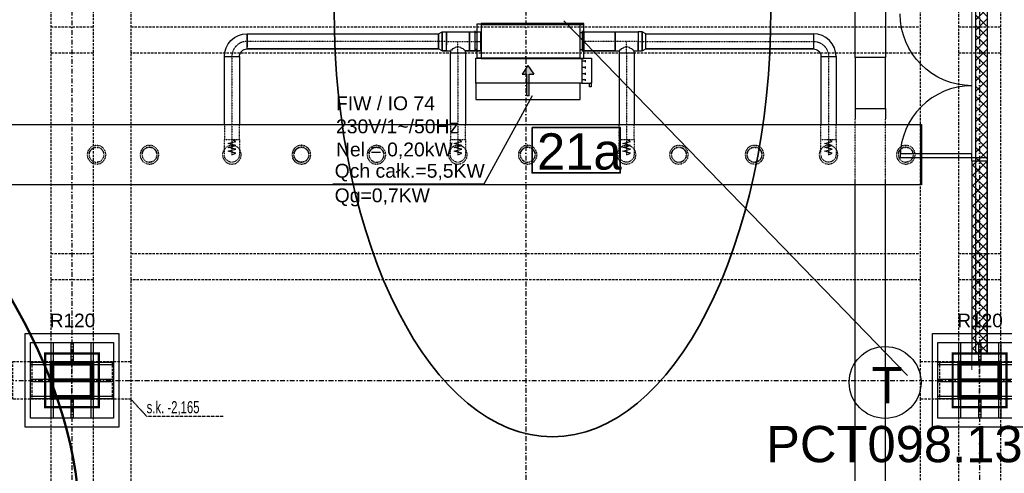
# Model space of a CAD drawing. Header units: centimetres. Extents: x -10729 to 144862, y -4437 to 43656.
# Tile 117 of 148: x 10991 to 12293, y 7277 to 7877. Entities that reach past the tile are written whole.
import ezdxf

# ---------------------------------------------------------------- set-up
doc = ezdxf.new("R2010")
doc.units = ezdxf.units.CM
doc.header["$LTSCALE"] = 0.1
for name, pattern in [('CADVENT_CENTERLINE', [9.9, 7.4, -1, 0.5, -1]), ('CADVENT_HIDDEN', [0.8, 0.25, -0.55]), ('Kondygnacja  -0_5$0$HIDDEN', [9.525, 6.35, -3.175]), ('Kondygnacja  -0_5$0$HIDDEN2', [4.7625, 3.175, -1.5875]), ('Osie rzutów$0$DASHDOT2', [12.7, 6.35, -3.175, 0, -3.175])]:
    doc.linetypes.add(name, pattern=pattern)
for name, color, linetype, lineweight in [('AU Odnośnik', 131, 'Continuous', 25), ('AU opis', 7, 'Continuous', 35), ('AU Osprzęt Siemens', 5, 'Continuous', 30), ('AU Sieć LON', 1, 'Continuous', 50), ('AU Strefa obsługiwana', 90, 'Continuous', 35), ('bgde_urządzenia', 3, 'Continuous', 30), ('Kondygnacja  -0_5$0$ARCH_WIDOK', 8, 'Continuous', 13)]:
    doc.layers.add(name, color=color, linetype=linetype, lineweight=lineweight)
for name, color, linetype in [('bgde-nawiewCEN', 7, 'Continuous'), ('bgde-nawiewEXP', 1, 'Continuous'), ('bgde-nawiewHIDDEN', 1, 'Continuous'), ('bgde-wywiewEXP', 5, 'Continuous'), ('bgde-wywiewHIDDEN', 5, 'Continuous'), ('bgde_opis urządzen', 6, 'Continuous'), ('Kondygnacja  -0_5$0$ARCH_GK', 8, 'Continuous'), ('Kondygnacja  -0_5$0$ARCH_INFO_ODPORNOŚĆ OGNIOWA', 8, 'Continuous'), ('Kondygnacja  -0_5$0$ARCH_KONSTR_POWYŻEJ RZUTU', 8, 'Kondygnacja  -0_5$0$HIDDEN'), ('Kondygnacja  -0_5$0$ARCH_KONSTR_POWYŻEJ RZUTU_IST', 8, 'Kondygnacja  -0_5$0$HIDDEN2'), ('Kondygnacja  -0_5$0$ARCH_OKŁADZINA', 8, 'Continuous'), ('Kondygnacja  -0_5$0$ARCH_SŁUPY', 8, 'Continuous'), ('Kondygnacja -1$0$ARCH_GK', 8, 'Continuous'), ('Kondygnacja -1$0$ARCH_MUROWANE', 8, 'Continuous'), ('Kondygnacja -1$0$ARCH_SZKŁO', 8, 'Continuous'), ('Kondygnacja -1$0$ARCH_ŚLUSARKA_DRZWI', 8, 'Continuous'), ('Osie rzutów$0$ARCH_INFO_OSIE_IST', 8, 'Osie rzutów$0$DASHDOT2'), ('Osie rzutów$0$ARCH_INFO_OSIE_OPISY_IST', 8, 'Continuous')]:
    doc.layers.add(name, color=color, linetype=linetype)
doc.layers.add('Kondygnacja  -0_5$0$ARCH_KONSTRUKCJA_NIEWIDOCZNA', color=8, linetype='Continuous', plot=False)
doc.styles.add('Arial', font='ARIAL.TTF')
doc.styles.add('Kondygnacja  -0_5$0$Arial', font='ARIAL.TTF')
doc.styles.add('Kondygnacja  -0_5$0$BIKTS', font='bikromsw.shx', dxfattribs={"width": 0.8})
pattern_1 = [(45, (-1133.3117, -3177.9858), (-0.6735192, 0.6735192), [])]

# ---------------------------------------------------------------- blocks, each defined once
blk = doc.blocks.new('Osie rzutów')
at = {"layer": 'Osie rzutów$0$ARCH_INFO_OSIE_IST', "ltscale": 10}
for p, q in [((11060, 12510), (11060, 4623.26)), ((11660, 12510), (11660, 4623.26)), ((12260, 12510), (12260, 4623.26)), ((11060, 7370), (11060, 7430)), ((12260, 7370), (12260, 7430)), ((4436.04, 7400), (15156.54, 7400)), ((11090, 7400), (11030, 7400)), ((12290, 7400), (12230, 7400))]:
    blk.add_line(p, q, dxfattribs=at)
blk = doc.blocks.new('Kondygnacja  -0_5$0$słup_kwadrat')
at = {"layer": 'Kondygnacja  -0_5$0$ARCH_SŁUPY', "lineweight": 40}
h = blk.add_hatch(dxfattribs=at)
h.set_pattern_fill('ANSI31', color=256, scale=0.3, style=0)
h.set_pattern_definition(pattern_1)
h.paths.add_polyline_path([(36, 34), (39, 34), (39, 84), (36, 84)])
h = blk.add_hatch(dxfattribs=at)
h.set_pattern_fill('ANSI31', color=256, scale=0.3, style=0)
h.set_pattern_definition(pattern_1)
h.paths.add_polyline_path([(89, 80), (89, 83), (39, 83), (39, 80)])
h = blk.add_hatch(dxfattribs=at)
h.set_pattern_fill('ANSI31', color=256, scale=0.3, style=0)
h.set_pattern_definition(pattern_1)
h.paths.add_polyline_path([(89, 34), (92, 34), (92, 84), (89, 84)])
h = blk.add_hatch(dxfattribs=at)
h.set_pattern_fill('ANSI31', color=256, scale=0.3, style=0)
h.set_pattern_definition(pattern_1)
h.paths.add_polyline_path([(89, 57.5), (89, 60.5), (39, 60.5), (39, 57.5)])
h = blk.add_hatch(dxfattribs=at)
h.set_pattern_fill('ANSI31', color=256, scale=0.3, style=0)
h.set_pattern_definition(pattern_1)
h.paths.add_polyline_path([(89, 35), (89, 38), (39, 38), (39, 35)])
at = {"layer": 'Kondygnacja  -0_5$0$ARCH_KONSTRUKCJA_NIEWIDOCZNA'}
blk.add_lwpolyline([(119, 109), (119, 9), (9, 9), (9, 109)], close=True, dxfattribs=at)
for points in [[(36, 109), (36, 84)], [(39, 109), (39, 84)], [(62.5, 109), (62.5, 83)], [(65.5, 109), (65.5, 83)], [(89, 109), (89, 84)], [(92, 109), (92, 84)], [(9, 83), (36, 83)], [(9, 80), (36, 80)], [(92, 83), (119, 83)], [(92, 80), (119, 80)], [(9, 60.5), (36, 60.5)], [(9, 57.5), (36, 57.5)], [(92, 60.5), (119, 60.5)], [(92, 57.5), (119, 57.5)], [(9, 38), (36, 38)], [(9, 35), (36, 35)], [(36, 34), (36, 9)], [(39, 34), (39, 9)], [(62.5, 35), (62.5, 9)], [(65.5, 35), (65.5, 9)], [(89, 34), (89, 9)], [(92, 38), (119, 38)], [(92, 35), (119, 35)], [(92, 34), (92, 9)]]:
    blk.add_lwpolyline(points, dxfattribs=at)
at = {"layer": 'Kondygnacja  -0_5$0$ARCH_OKŁADZINA'}
blk.add_lwpolyline([(2, 121), (126, 121), (126, -3), (2, -3)], close=True, dxfattribs=at)
at = {"layer": 'Kondygnacja  -0_5$0$ARCH_SŁUPY', "lineweight": 40}
for p, q in [((39, 60.5), (89, 60.5)), ((89, 57.5), (39, 57.5))]:
    blk.add_line(p, q, dxfattribs=at)
at = {"layer": 'Kondygnacja  -0_5$0$ARCH_SŁUPY', "lineweight": 50, "const_width": 3}
blk.add_lwpolyline([(28.5, 94.5), (99.5, 94.5), (99.5, 23.5), (28.5, 23.5)], close=True, dxfattribs=at)
at = {"layer": 'Kondygnacja  -0_5$0$ARCH_SŁUPY', "lineweight": 40}
for points in [[(36, 84), (39, 84), (39, 34), (36, 34)], [(89, 84), (92, 84), (92, 34), (89, 34)]]:
    blk.add_lwpolyline(points, close=True, dxfattribs=at)
for points in [[(89, 83), (39, 83)], [(39, 80), (89, 80)], [(89, 38), (39, 38)], [(39, 35), (89, 35)]]:
    blk.add_lwpolyline(points, dxfattribs=at)
blk = doc.blocks.new('Kondygnacja  -0_5$0$konstrukcja istniejąca -0.5')
at = {"layer": 'Kondygnacja  -0_5$0$ARCH_KONSTR_POWYŻEJ RZUTU_IST', "ltscale": 10}
for points in [[(11032, 8575), (11032, 7425)], [(11088, 8575), (11088, 7425)], [(11138, 8575), (11138, 7425)], [(12182, 7425), (12182, 8575)], [(12232, 8575), (12232, 7425)], [(12288, 7425), (12288, 8575)], [(11138, 7375), (10982, 7375), (10982, 7425), (11138, 7425), (11138, 7375)], [(12338, 7375), (12182, 7375), (12182, 7425), (12338, 7425), (12338, 7375)], [(11032, 7375), (11032, 6225)], [(11088, 7375), (11088, 6225)], [(11138, 7375), (11138, 6225)], [(12182, 6225), (12182, 7375)], [(12232, 7375), (12232, 6225)], [(12288, 6225), (12288, 7375)]]:
    blk.add_lwpolyline(points, dxfattribs=at)
at = {"layer": 'Kondygnacja  -0_5$0$ARCH_KONSTR_POWYŻEJ RZUTU_IST', "ltscale": 10, "elevation": 0}
for points in [[(11032, 7867.9), (11088, 7867.9)], [(11138, 7867.9), (12182, 7867.9)], [(12232, 7867.9), (12288, 7867.9)], [(11088, 7832.9), (11032, 7832.9)], [(12182, 7832.9), (11138, 7832.9)], [(12288, 7832.9), (12232, 7832.9)], [(11032, 7567.9), (11088, 7567.9)], [(11138, 7567.9), (12182, 7567.9)], [(12232, 7567.9), (12288, 7567.9)], [(11088, 7532.9), (11032, 7532.9)], [(12182, 7532.9), (11138, 7532.9)], [(12288, 7532.9), (12232, 7532.9)], [(11007, 7425), (11007, 7375)], [(11113, 7425), (11113, 7375)], [(12207, 7425), (12207, 7375)]]:
    blk.add_lwpolyline(points, dxfattribs=at)
at = {"layer": 'Kondygnacja  -0_5$0$ARCH_KONSTR_POWYŻEJ RZUTU_IST'}
blk.add_lwpolyline([(11138, 7375), (11158.7, 7352.5), (11259.8, 7352.5)], dxfattribs=at)
at = {"layer": 'Kondygnacja  -0_5$0$ARCH_KONSTR_POWYŻEJ RZUTU_IST', "style": 'Kondygnacja  -0_5$0$BIKTS', "width": 0.7}
blk.add_text('s.k. -2,165', height=16, dxfattribs=at).set_placement((11158.7, 7356.5))

msp = doc.modelspace()

# ---------------------------------------------------------------- hatches: boundary and pattern name
at = {"layer": 'bgde_urządzenia'}
h = msp.add_hatch(color=256, dxfattribs=at)
h.paths.add_polyline_path([(11664.358, 7793.417), (11661.358, 7793.417), (11661.358, 7805.083), (11655.168, 7805.083), (11662.858, 7816.511), (11670.548, 7805.083), (11664.358, 7805.083)])
h.paths.add_polyline_path([(11664.358, 7776.75), (11661.358, 7776.75), (11661.358, 7793.417), (11664.358, 7793.417)])
at = {"layer": 'Kondygnacja -1$0$ARCH_MUROWANE', "linetype": 'Continuous', "lineweight": -3}
h = msp.add_hatch(dxfattribs=at)
h.set_pattern_fill('ANSI37', color=256, scale=3, style=0)
h.paths.add_polyline_path([(12270, 7435.5), (12255, 7435.5), (12255, 8564.5), (12270, 8564.5)])
h = msp.add_hatch(dxfattribs=at)
h.set_pattern_fill('ANSI37', color=256, scale=3, style=0)
h.paths.add_polyline_path([(12250, 7435.5), (12270, 7435.5), (12270, 7690), (12250, 7690)])

# ---------------------------------------------------------------- linework, layer by layer
at = {"layer": 'AU Odnośnik'}
msp.add_line((12164.812, 7406.648), (11710.166, 7875.756), dxfattribs=at)
at = {"layer": 'AU opis'}
msp.add_lwpolyline([(11668.46, 7734.46), (11784.848, 7734.46), (11784.848, 7674.453), (11668.46, 7674.453)], close=True, dxfattribs=at)
at = {"layer": 'AU Osprzęt Siemens'}
msp.add_circle((12135.149, 7397.3), 47.533, dxfattribs=at)
at = {"layer": 'AU Sieć LON', "color": 4, "lineweight": 50}
msp.add_ellipse((9941.574, 7546.233), major_axis=(1097.156, -482.228), ratio=0.53924576, dxfattribs=at)
at = {"layer": 'AU Strefa obsługiwana', "extrusion": (0, 0, -1)}
msp.add_ellipse((11695.402, 7891.085), major_axis=(0, 565.597), ratio=0.51058496, start_param=-1.57079633, end_param=4.71238898, dxfattribs=at)
at = {"layer": 'bgde-nawiewCEN', "linetype": 'CADVENT_CENTERLINE', "ltscale": 0.06}
for p, q in [((11544.706, 7848.639), (11291.466, 7848.639)), ((11555.006, 7848.639), (11544.706, 7848.639)), ((11555.006, 7848.639), (11570.306, 7848.639)), ((11570.306, 7833.639), (11570.306, 7848.639)), ((11570.306, 7848.639), (11585.606, 7848.639)), ((11585.606, 7848.639), (11600.591, 7848.639)), ((11600.991, 7848.639), (11600.591, 7848.639)), ((11736.991, 7848.639), (11737.391, 7848.639)), ((11778.029, 7848.639), (11737.391, 7848.639)), ((11793.329, 7848.639), (11778.029, 7848.639)), ((11793.329, 7833.639), (11793.329, 7848.639)), ((11808.629, 7848.639), (11793.329, 7848.639)), ((11808.629, 7848.639), (11818.929, 7848.639)), ((11818.929, 7848.639), (12040.305, 7848.639)), ((11271.466, 7828.639), (11271.466, 7718.603)), ((11570.306, 7833.639), (11570.306, 7718.603)), ((11793.329, 7833.639), (11793.329, 7718.603)), ((12060.305, 7828.639), (12060.305, 7718.603)), ((11271.466, 7718.603), (11271.466, 7716.734)), ((11271.466, 7716.734), (11271.466, 7711.623)), ((11271.466, 7711.623), (11271.466, 7708.843)), ((11271.466, 7708.843), (11271.466, 7706.491)), ((11570.306, 7718.603), (11570.306, 7716.734)), ((11570.306, 7716.734), (11570.306, 7711.623)), ((11570.306, 7711.623), (11570.306, 7708.843)), ((11570.306, 7708.843), (11570.306, 7706.491)), ((11793.329, 7718.603), (11793.329, 7716.734)), ((11793.329, 7716.734), (11793.329, 7711.623)), ((11793.329, 7711.623), (11793.329, 7708.843)), ((11793.329, 7708.843), (11793.329, 7706.491)), ((12060.305, 7718.603), (12060.305, 7716.734)), ((12060.305, 7716.734), (12060.305, 7711.623)), ((12060.305, 7711.623), (12060.305, 7708.843)), ((12060.305, 7708.843), (12060.305, 7706.491)), ((11271.466, 7706.491), (11271.466, 7704.529)), ((11271.466, 7704.529), (11271.466, 7702.923)), ((11271.466, 7702.923), (11271.466, 7701.637)), ((11271.466, 7701.637), (11271.466, 7700.636)), ((11271.466, 7700.636), (11271.466, 7699.883)), ((11271.466, 7699.883), (11271.466, 7699.344)), ((11271.466, 7699.344), (11271.466, 7698.983)), ((11271.466, 7698.983), (11271.466, 7698.763)), ((11271.466, 7698.763), (11271.466, 7698.651)), ((11271.466, 7698.651), (11271.466, 7698.603)), ((11570.306, 7706.491), (11570.306, 7704.529)), ((11570.306, 7704.529), (11570.306, 7702.923)), ((11570.306, 7702.923), (11570.306, 7701.637)), ((11570.306, 7701.637), (11570.306, 7700.636)), ((11570.306, 7700.636), (11570.306, 7699.883)), ((11570.306, 7699.883), (11570.306, 7699.344)), ((11570.306, 7699.344), (11570.306, 7698.983)), ((11570.306, 7698.983), (11570.306, 7698.763)), ((11570.306, 7698.763), (11570.306, 7698.651)), ((11570.306, 7698.651), (11570.306, 7698.603)), ((11793.329, 7706.491), (11793.329, 7704.529)), ((11793.329, 7704.529), (11793.329, 7702.923)), ((11793.329, 7702.923), (11793.329, 7701.637)), ((11793.329, 7701.637), (11793.329, 7700.636)), ((11793.329, 7700.636), (11793.329, 7699.883)), ((11793.329, 7699.883), (11793.329, 7699.344)), ((11793.329, 7699.344), (11793.329, 7698.983)), ((11793.329, 7698.983), (11793.329, 7698.763)), ((11793.329, 7698.763), (11793.329, 7698.651)), ((11793.329, 7698.651), (11793.329, 7698.603)), ((12060.305, 7706.491), (12060.305, 7704.529)), ((12060.305, 7704.529), (12060.305, 7702.923)), ((12060.305, 7702.923), (12060.305, 7701.637)), ((12060.305, 7701.637), (12060.305, 7700.636)), ((12060.305, 7700.636), (12060.305, 7699.883)), ((12060.305, 7699.883), (12060.305, 7699.344)), ((12060.305, 7699.344), (12060.305, 7698.983)), ((12060.305, 7698.983), (12060.305, 7698.763)), ((12060.305, 7698.763), (12060.305, 7698.651)), ((12060.305, 7698.651), (12060.305, 7698.603))]:
    msp.add_line(p, q, dxfattribs=at)
msp.add_arc((11291.466, 7828.639), 20, 90, 180, dxfattribs=at)
at = {"layer": 'bgde-nawiewCEN', "linetype": 'CADVENT_CENTERLINE', "ltscale": 0.06, "extrusion": (0, 0, -1)}
msp.add_arc((-12040.305, 7828.639), 20, 90, 180, dxfattribs=at)
at = {"layer": 'bgde-nawiewEXP', "linetype": 'Continuous'}
for points in [[(11600.991, 7871.139), (11736.991, 7871.139), (11736.991, 7872.139), (11600.991, 7872.139)], [(11600.991, 7826.139), (11736.991, 7826.139), (11736.991, 7871.139), (11600.991, 7871.139)], [(11291.466, 7838.639), (11291.466, 7858.639), (11544.706, 7858.639), (11544.706, 7838.639)], [(11814.113, 7836.139), (11818.929, 7838.639), (11818.929, 7858.639), (11814.113, 7861.139), (11814.113, 7837.09)], [(11818.929, 7838.639), (11818.929, 7858.639), (12040.305, 7858.639), (12040.305, 7838.639), (12042.256, 7838.447), (12044.132, 7837.878), (12045.86, 7836.953), (12047.376, 7835.71), (12048.619, 7834.194), (12049.543, 7832.466), (12050.113, 7830.59), (12050.305, 7828.639), (12070.305, 7828.639), (12069.728, 7834.491), (12068.021, 7840.119), (12065.249, 7845.306), (12061.518, 7849.852), (12056.972, 7853.583), (12051.785, 7856.355), (12046.157, 7858.062), (12040.305, 7858.639), (12040.305, 7838.639), (12040.305, 7838.639)], [(12182.4, 7658.601), (12182.4, 7738.601), (12183.4, 7738.601), (12183.4, 7658.601)]]:
    msp.add_lwpolyline(points, close=True, dxfattribs=at)
for points in [[(11261.466, 7828.639), (11262.043, 7834.491), (11263.75, 7840.119), (11266.522, 7845.306), (11270.253, 7849.852), (11274.799, 7853.583), (11279.986, 7856.355), (11285.614, 7858.062), (11291.466, 7858.639), (11291.466, 7844.812)], [(11291.466, 7838.639), (11544.706, 7838.639), (11544.706, 7858.639), (11549.522, 7861.139), (11549.522, 7836.139), (11544.706, 7838.639)], [(11549.522, 7836.139), (11549.522, 7861.139), (11555.006, 7861.139), (11555.006, 7848.639)], [(11555.006, 7836.139), (11555.006, 7861.139), (11585.606, 7861.139), (11585.606, 7839.8)], [(11555.006, 7848.639), (11555.006, 7853.422)], [(11585.606, 7836.139), (11585.606, 7861.139), (11600.591, 7861.139), (11600.591, 7853.422)], [(11600.591, 7836.139), (11600.591, 7861.139), (11600.991, 7861.139)], [(11600.591, 7853.422), (11600.591, 7857.478)], [(11600.591, 7839.8), (11600.591, 7853.422)], [(11600.591, 7853.422), (11600.591, 7848.639)], [(11736.991, 7836.139), (11737.391, 7836.139), (11737.391, 7861.139), (11736.991, 7861.139)], [(11737.391, 7836.139), (11737.391, 7861.139), (11778.029, 7861.139), (11778.029, 7839.8)], [(11778.029, 7836.139), (11778.029, 7861.139), (11808.629, 7861.139), (11808.629, 7843.855)], [(11808.629, 7836.139), (11814.113, 7836.139), (11814.113, 7861.139), (11808.629, 7861.139), (11808.629, 7839.8)], [(11261.466, 7828.639), (11281.466, 7828.639), (11281.658, 7830.59), (11282.228, 7832.466), (11283.152, 7834.194), (11284.395, 7835.71), (11285.911, 7836.953), (11287.64, 7837.878), (11289.515, 7838.447), (11291.466, 7838.639), (11291.466, 7844.812)], [(11291.466, 7844.812), (11291.466, 7848.639)], [(11291.466, 7844.812), (11291.466, 7841.568)], [(11555.006, 7837.09), (11555.006, 7848.639)], [(11555.006, 7848.639), (11555.006, 7843.855)], [(11555.006, 7837.09), (11555.006, 7836.139), (11560.306, 7836.139), (11560.306, 7833.639), (11580.306, 7833.639), (11580.306, 7836.139), (11579.545, 7836.9), (11578.906, 7837.09), (11577.377, 7838.619), (11574.732, 7839.8), (11574.133, 7840.399), (11570.306, 7841.538), (11566.479, 7840.399), (11565.881, 7839.8), (11563.235, 7838.619), (11561.707, 7837.09), (11561.067, 7836.9), (11560.306, 7836.139)], [(11585.606, 7839.8), (11585.606, 7843.855)], [(11585.606, 7837.09), (11585.606, 7839.8)], [(11585.606, 7839.8), (11585.606, 7837.09)], [(11600.591, 7839.8), (11600.591, 7837.09)], [(11600.591, 7836.139), (11600.591, 7839.8)], [(11778.029, 7839.8), (11778.029, 7843.855)], [(11778.029, 7837.09), (11778.029, 7836.139), (11783.329, 7836.139), (11783.329, 7833.639), (11803.329, 7833.639), (11803.329, 7836.139), (11802.568, 7836.9), (11801.929, 7837.09), (11800.4, 7838.619), (11797.754, 7839.8), (11797.156, 7840.399), (11793.329, 7841.538), (11789.502, 7840.399), (11788.904, 7839.8), (11786.258, 7838.619), (11784.729, 7837.09), (11784.09, 7836.9), (11783.329, 7836.139)], [(11778.029, 7837.09), (11778.029, 7839.8)], [(11778.029, 7839.8), (11778.029, 7837.09)], [(11808.629, 7843.855), (11808.629, 7848.639)], [(11808.629, 7839.8), (11808.629, 7843.855)], [(11808.629, 7843.855), (11808.629, 7839.8)], [(11808.629, 7839.8), (11808.629, 7837.09)], [(11808.629, 7837.09), (11808.629, 7839.8)], [(11808.629, 7837.09), (11808.629, 7839.8)], [(11818.929, 7838.639), (12040.305, 7838.639)], [(12040.305, 7838.639), (12040.305, 7839.4)], [(11261.466, 7738.601), (11261.466, 7828.639), (11281.466, 7828.639), (11281.466, 7738.601)], [(11549.522, 7836.139), (11555.006, 7836.139)], [(11555.006, 7836.139), (11549.522, 7836.139)], [(11555.006, 7836.139), (11555.006, 7837.09)], [(11560.306, 7738.601), (11560.306, 7833.639), (11580.306, 7833.639), (11580.306, 7738.601)], [(11580.306, 7836.139), (11585.606, 7836.139)], [(11585.606, 7836.139), (11580.306, 7836.139)], [(11585.606, 7837.09), (11585.606, 7836.139)], [(11585.606, 7836.139), (11585.606, 7837.09)], [(11585.606, 7836.139), (11600.591, 7836.139)], [(11600.591, 7836.139), (11585.606, 7836.139)], [(11600.591, 7836.139), (11600.991, 7836.139)], [(11737.391, 7836.139), (11778.029, 7836.139)], [(11778.029, 7836.139), (11737.391, 7836.139)], [(11778.029, 7836.139), (11778.029, 7837.09)], [(11783.329, 7833.639), (11783.329, 7738.601)], [(11783.329, 7833.639), (11803.329, 7833.639), (11803.329, 7738.601)], [(11803.329, 7836.139), (11808.629, 7836.139), (11808.629, 7837.09)], [(11808.629, 7836.139), (11808.629, 7837.09)], [(11808.629, 7837.09), (11808.629, 7836.139)], [(11808.629, 7837.09), (11808.629, 7836.139)], [(12050.305, 7828.639), (12050.305, 7738.601)], [(12050.305, 7828.639), (12070.305, 7828.639), (12070.305, 7738.601)], [(8060.424, 7738.601), (12182.4, 7738.601), (12182.4, 7658.601), (8060.424, 7658.601)]]:
    msp.add_lwpolyline(points, dxfattribs=at)
at = {"layer": 'bgde-nawiewHIDDEN', "linetype": 'CADVENT_HIDDEN'}
for points in [[(11600.991, 7836.139), (11600.991, 7861.139)], [(11736.991, 7836.139), (11736.991, 7861.139)], [(11261.466, 7738.601), (11261.466, 7718.603), (11281.466, 7718.603), (11281.466, 7738.601)], [(11560.306, 7738.601), (11560.306, 7718.603), (11580.306, 7718.603), (11580.306, 7738.601)], [(11783.329, 7718.603), (11803.329, 7718.603), (11803.329, 7738.601)], [(11783.329, 7718.603), (11783.329, 7738.601)], [(12050.305, 7718.603), (12070.305, 7718.603), (12070.305, 7738.601)], [(12050.305, 7718.603), (12050.305, 7738.601)], [(11082.52, 7698.603), (11083.281, 7702.43), (11085.449, 7705.674), (11088.693, 7707.842), (11092.52, 7708.603), (11096.347, 7707.842)], [(11096.347, 7707.842), (11092.52, 7708.603)], [(11096.347, 7689.364), (11099.591, 7691.532), (11101.759, 7694.776), (11102.52, 7698.603), (11101.759, 7702.43), (11099.591, 7705.674), (11096.347, 7707.842)], [(11096.347, 7707.842), (11099.591, 7705.674)], [(11152.52, 7698.603), (11153.281, 7702.43), (11155.449, 7705.674), (11158.693, 7707.842), (11162.52, 7708.603), (11166.347, 7707.842)], [(11166.347, 7707.842), (11162.52, 7708.603)], [(11166.347, 7707.842), (11169.591, 7705.674)], [(11169.591, 7705.674), (11166.347, 7707.842)], [(11452.52, 7698.603), (11453.281, 7702.43), (11455.449, 7705.674), (11458.693, 7707.842)], [(11458.693, 7707.842), (11455.449, 7705.674)], [(11458.693, 7707.842), (11462.52, 7708.603), (11466.347, 7707.842), (11469.591, 7705.674), (11471.759, 7702.43)], [(11652.52, 7698.603), (11653.281, 7702.43), (11655.449, 7705.674), (11658.693, 7707.842)], [(11658.693, 7707.842), (11655.449, 7705.674)], [(11658.693, 7707.842), (11662.52, 7708.603), (11666.347, 7707.842), (11669.591, 7705.674)], [(11669.591, 7705.674), (11666.347, 7707.842)], [(11852.52, 7698.603), (11853.281, 7702.43), (11855.449, 7705.674), (11858.693, 7707.842)], [(11858.693, 7707.842), (11855.449, 7705.674)], [(11858.693, 7707.842), (11862.52, 7708.603), (11866.347, 7707.842)], [(11866.347, 7707.842), (11862.52, 7708.603)], [(11866.347, 7707.842), (11869.591, 7705.674)], [(11869.591, 7705.674), (11866.347, 7707.842)], [(11953.281, 7702.43), (11955.449, 7705.674), (11958.693, 7707.842)], [(11958.693, 7707.842), (11962.52, 7708.603), (11966.347, 7707.842), (11969.591, 7705.674), (11971.759, 7702.43), (11972.52, 7698.603), (11971.759, 7694.776), (11969.591, 7691.532), (11966.347, 7689.364), (11962.52, 7688.603), (11958.693, 7689.364), (11955.449, 7691.532)], [(11958.693, 7707.842), (11955.449, 7705.674)], [(12152.52, 7698.603), (12153.281, 7702.43), (12155.449, 7705.674), (12158.693, 7707.842), (12162.52, 7708.603), (12166.347, 7707.842)], [(12166.347, 7707.842), (12162.52, 7708.603)], [(12166.347, 7707.842), (12169.591, 7705.674), (12171.759, 7702.43), (12172.52, 7698.603), (12171.759, 7694.776), (12169.591, 7691.532), (12166.347, 7689.364), (12162.52, 7688.603)], [(11082.52, 7698.603), (11083.281, 7694.776), (11085.449, 7691.532), (11088.693, 7689.364), (11092.52, 7688.603), (11096.347, 7689.364)], [(11152.52, 7698.603), (11153.281, 7694.776), (11155.449, 7691.532), (11158.693, 7689.364), (11162.52, 7688.603), (11166.347, 7689.364)], [(11169.591, 7705.674), (11171.759, 7702.43)], [(11171.759, 7702.43), (11169.591, 7705.674)], [(11171.759, 7702.43), (11172.52, 7698.603), (11171.759, 7694.776), (11169.591, 7691.532)], [(11169.591, 7691.532), (11171.759, 7694.776)], [(11452.52, 7698.603), (11453.281, 7694.776), (11455.449, 7691.532), (11458.693, 7689.364)], [(11458.693, 7689.364), (11462.52, 7688.603), (11466.347, 7689.364), (11469.591, 7691.532), (11471.759, 7694.776)], [(11471.759, 7702.43), (11469.591, 7705.674)], [(11471.759, 7702.43), (11472.52, 7698.603), (11471.759, 7694.776), (11469.591, 7691.532)], [(11652.52, 7698.603), (11653.281, 7694.776), (11655.449, 7691.532), (11658.693, 7689.364)], [(11669.591, 7705.674), (11671.759, 7702.43)], [(11671.759, 7702.43), (11669.591, 7705.674)], [(11671.759, 7702.43), (11672.52, 7698.603), (11671.759, 7694.776), (11669.591, 7691.532)], [(11669.591, 7691.532), (11671.759, 7694.776)], [(11852.52, 7698.603), (11853.281, 7694.776), (11855.449, 7691.532), (11858.693, 7689.364)], [(11869.591, 7705.674), (11871.759, 7702.43)], [(11871.759, 7702.43), (11869.591, 7705.674)], [(11871.759, 7702.43), (11872.52, 7698.603), (11871.759, 7694.776), (11869.591, 7691.532)], [(11869.591, 7691.532), (11871.759, 7694.776)], [(11952.52, 7698.603), (11953.281, 7702.43)], [(11953.281, 7702.43), (11952.52, 7698.603)], [(11952.52, 7698.603), (11953.281, 7694.776)], [(11953.281, 7694.776), (11952.52, 7698.603)], [(11953.281, 7694.776), (11955.449, 7691.532), (11958.693, 7689.364)], [(12152.52, 7698.603), (12153.281, 7694.776), (12155.449, 7691.532), (12158.693, 7689.364), (12162.52, 7688.603), (12166.347, 7689.364)], [(11096.347, 7689.364), (11092.52, 7688.603)], [(11166.347, 7689.364), (11162.52, 7688.603)], [(11166.347, 7689.364), (11169.591, 7691.532)], [(11169.591, 7691.532), (11166.347, 7689.364)], [(11458.693, 7689.364), (11455.449, 7691.532)], [(11658.693, 7689.364), (11655.449, 7691.532)], [(11658.693, 7689.364), (11662.52, 7688.603), (11666.347, 7689.364), (11669.591, 7691.532)], [(11669.591, 7691.532), (11666.347, 7689.364)], [(11858.693, 7689.364), (11855.449, 7691.532)], [(11858.693, 7689.364), (11862.52, 7688.603), (11866.347, 7689.364)], [(11866.347, 7689.364), (11862.52, 7688.603)], [(11866.347, 7689.364), (11869.591, 7691.532)], [(11869.591, 7691.532), (11866.347, 7689.364)]]:
    msp.add_lwpolyline(points, dxfattribs=at)
for points in [[(11080.02, 7698.603), (11080.972, 7693.82), (11083.681, 7689.764), (11087.737, 7687.055), (11092.52, 7686.103), (11097.304, 7687.055), (11101.359, 7689.764), (11104.069, 7693.82), (11105.02, 7698.603), (11104.069, 7703.387), (11101.359, 7707.442), (11097.304, 7710.152), (11092.52, 7711.103), (11087.737, 7710.152), (11083.681, 7707.442), (11080.972, 7703.387)], [(11080.02, 7698.603), (11080.972, 7693.82), (11083.681, 7689.764), (11087.737, 7687.055), (11092.52, 7686.103), (11097.304, 7687.055), (11101.359, 7689.764), (11104.069, 7693.82), (11105.02, 7698.603), (11104.069, 7703.387), (11101.359, 7707.442), (11097.304, 7710.152), (11092.52, 7711.103), (11087.737, 7710.152), (11083.681, 7707.442), (11080.972, 7703.387)], [(11082.52, 7698.603), (11083.281, 7694.776), (11085.449, 7691.532), (11088.693, 7689.364), (11092.52, 7688.603), (11096.347, 7689.364), (11099.591, 7691.532), (11101.759, 7694.776), (11102.52, 7698.603), (11101.759, 7702.43), (11099.591, 7705.674), (11096.347, 7707.842), (11092.52, 7708.603), (11088.693, 7707.842), (11085.449, 7705.674), (11083.281, 7702.43)], [(11150.02, 7698.603), (11150.972, 7693.82), (11153.681, 7689.764), (11157.737, 7687.055), (11162.52, 7686.103), (11167.304, 7687.055), (11171.359, 7689.764), (11174.069, 7693.82), (11175.02, 7698.603), (11174.069, 7703.387), (11171.359, 7707.442), (11167.304, 7710.152), (11162.52, 7711.103), (11157.737, 7710.152), (11153.681, 7707.442), (11150.972, 7703.387)], [(11150.02, 7698.603), (11150.972, 7693.82), (11153.681, 7689.764), (11157.737, 7687.055), (11162.52, 7686.103), (11167.304, 7687.055), (11171.359, 7689.764), (11174.069, 7693.82), (11175.02, 7698.603), (11174.069, 7703.387), (11171.359, 7707.442), (11167.304, 7710.152), (11162.52, 7711.103), (11157.737, 7710.152), (11153.681, 7707.442), (11150.972, 7703.387)], [(11152.52, 7698.603), (11153.281, 7694.776), (11155.449, 7691.532), (11158.693, 7689.364), (11162.52, 7688.603), (11166.347, 7689.364), (11169.591, 7691.532), (11171.759, 7694.776), (11172.52, 7698.603), (11171.759, 7702.43), (11169.591, 7705.674), (11166.347, 7707.842), (11162.52, 7708.603), (11158.693, 7707.842), (11155.449, 7705.674), (11153.281, 7702.43)], [(11258.966, 7698.603), (11259.918, 7693.82), (11262.628, 7689.764), (11266.683, 7687.055), (11271.466, 7686.103), (11276.25, 7687.055), (11280.305, 7689.764), (11283.015, 7693.82), (11283.966, 7698.603), (11283.015, 7703.387), (11280.305, 7707.442), (11276.25, 7710.152), (11271.466, 7711.103), (11266.683, 7710.152), (11262.628, 7707.442), (11259.918, 7703.387)], [(11258.966, 7698.603), (11259.918, 7693.82), (11262.628, 7689.764), (11266.683, 7687.055), (11271.466, 7686.103), (11276.25, 7687.055), (11280.305, 7689.764), (11283.015, 7693.82), (11283.966, 7698.603), (11283.015, 7703.387), (11280.305, 7707.442), (11276.25, 7710.152), (11271.466, 7711.103), (11266.683, 7710.152), (11262.628, 7707.442), (11259.918, 7703.387)], [(11261.466, 7701.637), (11261.466, 7718.603), (11281.466, 7718.603), (11281.466, 7698.603), (11280.705, 7694.776), (11278.537, 7691.532), (11275.293, 7689.364), (11271.466, 7688.603), (11267.64, 7689.364), (11264.395, 7691.532), (11262.228, 7694.776), (11261.466, 7698.603), (11261.466, 7700.636)], [(11350.8, 7698.603), (11351.752, 7693.82), (11354.461, 7689.764), (11358.517, 7687.055), (11363.3, 7686.103), (11368.084, 7687.055), (11372.139, 7689.764), (11374.849, 7693.82), (11375.8, 7698.603), (11374.849, 7703.387), (11372.139, 7707.442), (11368.084, 7710.152), (11363.3, 7711.103), (11358.517, 7710.152), (11354.461, 7707.442), (11351.752, 7703.387)], [(11350.8, 7698.603), (11351.752, 7693.82), (11354.461, 7689.764), (11358.517, 7687.055), (11363.3, 7686.103), (11368.084, 7687.055), (11372.139, 7689.764), (11374.849, 7693.82), (11375.8, 7698.603), (11374.849, 7703.387), (11372.139, 7707.442), (11368.084, 7710.152), (11363.3, 7711.103), (11358.517, 7710.152), (11354.461, 7707.442), (11351.752, 7703.387)], [(11353.3, 7698.603), (11354.061, 7694.776), (11356.229, 7691.532), (11359.473, 7689.364), (11363.3, 7688.603), (11367.127, 7689.364), (11370.371, 7691.532), (11372.539, 7694.776), (11373.3, 7698.603), (11372.539, 7702.43), (11370.371, 7705.674), (11367.127, 7707.842), (11363.3, 7708.603), (11359.473, 7707.842), (11356.229, 7705.674), (11354.061, 7702.43)], [(11353.3, 7698.603), (11354.061, 7702.43), (11356.229, 7705.674), (11359.473, 7707.842), (11363.3, 7708.603), (11367.127, 7707.842), (11370.371, 7705.674), (11372.539, 7702.43), (11373.3, 7698.603), (11372.539, 7694.776), (11370.371, 7691.532), (11367.127, 7689.364), (11363.3, 7688.603), (11359.473, 7689.364), (11356.229, 7691.532), (11354.061, 7694.776)], [(11450.02, 7698.603), (11450.972, 7693.82), (11453.681, 7689.764), (11457.737, 7687.055), (11462.52, 7686.103), (11467.304, 7687.055), (11471.359, 7689.764), (11474.069, 7693.82), (11475.02, 7698.603), (11474.069, 7703.387), (11471.359, 7707.442), (11467.304, 7710.152), (11462.52, 7711.103), (11457.737, 7710.152), (11453.681, 7707.442), (11450.972, 7703.387)], [(11450.02, 7698.603), (11450.972, 7693.82), (11453.681, 7689.764), (11457.737, 7687.055), (11462.52, 7686.103), (11467.304, 7687.055), (11471.359, 7689.764), (11474.069, 7693.82), (11475.02, 7698.603), (11474.069, 7703.387), (11471.359, 7707.442), (11467.304, 7710.152), (11462.52, 7711.103), (11457.737, 7710.152), (11453.681, 7707.442), (11450.972, 7703.387)], [(11452.52, 7698.603), (11453.281, 7694.776), (11455.449, 7691.532), (11458.693, 7689.364), (11462.52, 7688.603), (11466.347, 7689.364), (11469.591, 7691.532), (11471.759, 7694.776), (11472.52, 7698.603), (11471.759, 7702.43), (11469.591, 7705.674), (11466.347, 7707.842), (11462.52, 7708.603), (11458.693, 7707.842), (11455.449, 7705.674), (11453.281, 7702.43)], [(11557.806, 7698.603), (11558.758, 7693.82), (11561.467, 7689.764), (11565.523, 7687.055), (11570.306, 7686.103), (11575.09, 7687.055), (11579.145, 7689.764), (11581.855, 7693.82), (11582.806, 7698.603), (11581.855, 7703.387), (11579.145, 7707.442), (11575.09, 7710.152), (11570.306, 7711.103), (11565.523, 7710.152), (11561.467, 7707.442), (11558.758, 7703.387)], [(11557.806, 7698.603), (11558.758, 7693.82), (11561.467, 7689.764), (11565.523, 7687.055), (11570.306, 7686.103), (11575.09, 7687.055), (11579.145, 7689.764), (11581.855, 7693.82), (11582.806, 7698.603), (11581.855, 7703.387), (11579.145, 7707.442), (11575.09, 7710.152), (11570.306, 7711.103), (11565.523, 7710.152), (11561.467, 7707.442), (11558.758, 7703.387)], [(11560.306, 7698.603), (11560.306, 7718.603), (11580.306, 7718.603), (11580.306, 7698.603), (11579.545, 7694.776), (11577.377, 7691.532), (11574.133, 7689.364), (11570.306, 7688.603), (11566.479, 7689.364), (11563.235, 7691.532), (11561.067, 7694.776)], [(11650.02, 7698.603), (11650.972, 7693.82), (11653.681, 7689.764), (11657.737, 7687.055), (11662.52, 7686.103), (11667.304, 7687.055), (11671.359, 7689.764), (11674.069, 7693.82), (11675.02, 7698.603), (11674.069, 7703.387), (11671.359, 7707.442), (11667.304, 7710.152), (11662.52, 7711.103), (11657.737, 7710.152), (11653.681, 7707.442), (11650.972, 7703.387)], [(11650.02, 7698.603), (11650.972, 7693.82), (11653.681, 7689.764), (11657.737, 7687.055), (11662.52, 7686.103), (11667.304, 7687.055), (11671.359, 7689.764), (11674.069, 7693.82), (11675.02, 7698.603), (11674.069, 7703.387), (11671.359, 7707.442), (11667.304, 7710.152), (11662.52, 7711.103), (11657.737, 7710.152), (11653.681, 7707.442), (11650.972, 7703.387)], [(11652.52, 7698.603), (11653.281, 7694.776), (11655.449, 7691.532), (11658.693, 7689.364), (11662.52, 7688.603), (11666.347, 7689.364), (11669.591, 7691.532), (11671.759, 7694.776), (11672.52, 7698.603), (11671.759, 7702.43), (11669.591, 7705.674), (11666.347, 7707.842), (11662.52, 7708.603), (11658.693, 7707.842), (11655.449, 7705.674), (11653.281, 7702.43)], [(11780.829, 7698.603), (11781.78, 7693.82), (11784.49, 7689.764), (11788.545, 7687.055), (11793.329, 7686.103), (11798.113, 7687.055), (11802.168, 7689.764), (11804.877, 7693.82), (11805.829, 7698.603), (11804.877, 7703.387), (11802.168, 7707.442), (11798.113, 7710.152), (11793.329, 7711.103), (11788.545, 7710.152), (11784.49, 7707.442), (11781.78, 7703.387)], [(11780.829, 7698.603), (11781.78, 7693.82), (11784.49, 7689.764), (11788.545, 7687.055), (11793.329, 7686.103), (11798.113, 7687.055), (11802.168, 7689.764), (11804.877, 7693.82), (11805.829, 7698.603), (11804.877, 7703.387), (11802.168, 7707.442), (11798.113, 7710.152), (11793.329, 7711.103), (11788.545, 7710.152), (11784.49, 7707.442), (11781.78, 7703.387)], [(11783.329, 7698.603), (11783.329, 7718.603), (11803.329, 7718.603), (11803.329, 7698.603), (11802.568, 7694.776), (11800.4, 7691.532), (11797.156, 7689.364), (11793.329, 7688.603), (11789.502, 7689.364), (11786.258, 7691.532), (11784.09, 7694.776)], [(11850.02, 7698.603), (11850.972, 7693.82), (11853.681, 7689.764), (11857.737, 7687.055), (11862.52, 7686.103), (11867.304, 7687.055), (11871.359, 7689.764), (11874.069, 7693.82), (11875.02, 7698.603), (11874.069, 7703.387), (11871.359, 7707.442), (11867.304, 7710.152), (11862.52, 7711.103), (11857.737, 7710.152), (11853.681, 7707.442), (11850.972, 7703.387)], [(11850.02, 7698.603), (11850.972, 7693.82), (11853.681, 7689.764), (11857.737, 7687.055), (11862.52, 7686.103), (11867.304, 7687.055), (11871.359, 7689.764), (11874.069, 7693.82), (11875.02, 7698.603), (11874.069, 7703.387), (11871.359, 7707.442), (11867.304, 7710.152), (11862.52, 7711.103), (11857.737, 7710.152), (11853.681, 7707.442), (11850.972, 7703.387)], [(11852.52, 7698.603), (11853.281, 7694.776), (11855.449, 7691.532), (11858.693, 7689.364), (11862.52, 7688.603), (11866.347, 7689.364), (11869.591, 7691.532), (11871.759, 7694.776), (11872.52, 7698.603), (11871.759, 7702.43), (11869.591, 7705.674), (11866.347, 7707.842), (11862.52, 7708.603), (11858.693, 7707.842), (11855.449, 7705.674), (11853.281, 7702.43)], [(11950.02, 7698.603), (11950.972, 7693.82), (11953.681, 7689.764), (11957.737, 7687.055), (11962.52, 7686.103), (11967.304, 7687.055), (11971.359, 7689.764), (11974.069, 7693.82), (11975.02, 7698.603), (11974.069, 7703.387), (11971.359, 7707.442), (11967.304, 7710.152), (11962.52, 7711.103), (11957.737, 7710.152), (11953.681, 7707.442), (11950.972, 7703.387)], [(11950.02, 7698.603), (11950.972, 7693.82), (11953.681, 7689.764), (11957.737, 7687.055), (11962.52, 7686.103), (11967.304, 7687.055), (11971.359, 7689.764), (11974.069, 7693.82), (11975.02, 7698.603), (11974.069, 7703.387), (11971.359, 7707.442), (11967.304, 7710.152), (11962.52, 7711.103), (11957.737, 7710.152), (11953.681, 7707.442), (11950.972, 7703.387)], [(11952.52, 7698.603), (11953.281, 7694.776), (11955.449, 7691.532), (11958.693, 7689.364), (11962.52, 7688.603), (11966.347, 7689.364), (11969.591, 7691.532), (11971.759, 7694.776), (11972.52, 7698.603), (11971.759, 7702.43), (11969.591, 7705.674), (11966.347, 7707.842), (11962.52, 7708.603), (11958.693, 7707.842), (11955.449, 7705.674), (11953.281, 7702.43)], [(12047.805, 7698.603), (12048.756, 7693.82), (12051.466, 7689.764), (12055.521, 7687.055), (12060.305, 7686.103), (12065.088, 7687.055), (12069.144, 7689.764), (12071.853, 7693.82), (12072.805, 7698.603), (12071.853, 7703.387), (12069.144, 7707.442), (12065.088, 7710.152), (12060.305, 7711.103), (12055.521, 7710.152), (12051.466, 7707.442), (12048.756, 7703.387)], [(12047.805, 7698.603), (12048.756, 7693.82), (12051.466, 7689.764), (12055.521, 7687.055), (12060.305, 7686.103), (12065.088, 7687.055), (12069.144, 7689.764), (12071.853, 7693.82), (12072.805, 7698.603), (12071.853, 7703.387), (12069.144, 7707.442), (12065.088, 7710.152), (12060.305, 7711.103), (12055.521, 7710.152), (12051.466, 7707.442), (12048.756, 7703.387)], [(12050.305, 7700.636), (12050.305, 7718.603), (12070.305, 7718.603), (12070.305, 7698.603), (12069.543, 7694.776), (12067.376, 7691.532), (12064.132, 7689.364), (12060.305, 7688.603), (12056.478, 7689.364), (12053.234, 7691.532), (12051.066, 7694.776), (12050.305, 7698.603), (12050.305, 7699.883)], [(12150.02, 7698.603), (12150.972, 7693.82), (12153.681, 7689.764), (12157.737, 7687.055), (12162.52, 7686.103), (12167.304, 7687.055), (12171.359, 7689.764), (12174.069, 7693.82), (12175.02, 7698.603), (12174.069, 7703.387), (12171.359, 7707.442), (12167.304, 7710.152), (12162.52, 7711.103), (12157.737, 7710.152), (12153.681, 7707.442), (12150.972, 7703.387)], [(12150.02, 7698.603), (12150.972, 7693.82), (12153.681, 7689.764), (12157.737, 7687.055), (12162.52, 7686.103), (12167.304, 7687.055), (12171.359, 7689.764), (12174.069, 7693.82), (12175.02, 7698.603), (12174.069, 7703.387), (12171.359, 7707.442), (12167.304, 7710.152), (12162.52, 7711.103), (12157.737, 7710.152), (12153.681, 7707.442), (12150.972, 7703.387)], [(12152.52, 7698.603), (12153.281, 7694.776), (12155.449, 7691.532), (12158.693, 7689.364), (12162.52, 7688.603), (12166.347, 7689.364), (12169.591, 7691.532), (12171.759, 7694.776), (12172.52, 7698.603), (12171.759, 7702.43), (12169.591, 7705.674), (12166.347, 7707.842), (12162.52, 7708.603), (12158.693, 7707.842), (12155.449, 7705.674), (12153.281, 7702.43)]]:
    msp.add_lwpolyline(points, close=True, dxfattribs=at)
at = {"layer": 'bgde-nawiewHIDDEN'}
for points in [[(11271.466, 7698.603), (11276.466, 7700.733), (11266.466, 7703.269), (11276.466, 7705.791), (11266.466, 7708.32), (11276.466, 7710.873), (11266.466, 7713.409), (11276.466, 7715.955), (11271.466, 7718.603)], [(11570.306, 7698.603), (11575.306, 7700.733), (11565.306, 7703.269), (11575.306, 7705.791), (11565.306, 7708.32), (11575.306, 7710.873), (11565.306, 7713.409), (11575.306, 7715.955), (11570.306, 7718.603)], [(11793.329, 7698.603), (11798.329, 7700.733), (11788.329, 7703.269), (11798.329, 7705.791), (11788.329, 7708.32), (11798.329, 7710.873), (11788.329, 7713.409), (11798.329, 7715.955), (11793.329, 7718.603)], [(12060.305, 7698.603), (12065.305, 7700.733), (12055.305, 7703.269), (12065.305, 7705.791), (12055.305, 7708.32), (12065.305, 7710.873), (12055.305, 7713.409), (12065.305, 7715.955), (12060.305, 7718.603)], [(11092.52, 7698.603), (11092.52, 7698.603)], [(11162.52, 7698.603), (11162.52, 7698.603)], [(11363.3, 7698.603), (11363.3, 7698.603)], [(11462.52, 7698.603), (11462.52, 7698.603)], [(11662.52, 7698.603), (11662.52, 7698.603)], [(11862.52, 7698.603), (11862.52, 7698.603)], [(11962.52, 7698.603), (11962.52, 7698.603)], [(12162.52, 7698.603), (12162.52, 7698.603)]]:
    msp.add_lwpolyline(points, dxfattribs=at)
at = {"layer": 'bgde-wywiewEXP', "linetype": 'Continuous'}
for points in [[(12135.676, 8555.677), (12135.676, 7827.1), (12095.676, 7827.1), (12095.676, 7759.6), (12135.676, 7759.6), (12135.676, 7827.1), (12095.676, 7827.1), (12095.676, 8555.677)], [(12095.676, 7759.6), (12095.676, 7745.994)], [(12095.676, 7759.6), (12135.676, 7759.6), (12135.676, 7745.994)], [(12095.676, 7145.924), (12095.676, 7665.994)], [(12135.676, 7145.924), (12135.676, 7665.994)]]:
    msp.add_lwpolyline(points, dxfattribs=at)
at = {"layer": 'bgde-wywiewHIDDEN', "linetype": 'CADVENT_HIDDEN'}
for points in [[(12095.676, 7665.994), (12095.676, 7745.994)], [(12135.676, 7665.994), (12135.676, 7745.994)]]:
    msp.add_lwpolyline(points, dxfattribs=at)
at = {"layer": 'bgde_opis urządzen'}
for p, q in [((11604.83, 7660.277), (11668.946, 7777.221, -170.95)), ((11404.942, 7660.277), (11604.83, 7660.277))]:
    msp.add_line(p, q, dxfattribs=at)
at = {"layer": 'bgde_urządzenia'}
for p, q in [((11595.458, 7871.417, -170.95), (11595.458, 7826.417, -170.95)), ((11731.458, 7871.417, -170.95), (11595.458, 7871.417, -170.95)), ((11731.458, 7871.417, -170.95), (11731.458, 7826.417, -170.95)), ((11592.458, 7862.667, -170.95), (11592.458, 7835.167, -170.95)), ((11595.458, 7860.167, -170.95), (11592.458, 7860.167, -170.95)), ((11731.458, 7860.167, -170.95), (11734.458, 7860.167, -170.95)), ((11734.458, 7862.667, -170.95), (11734.458, 7835.167, -170.95)), ((11595.458, 7837.667, -170.95), (11592.458, 7837.667, -170.95)), ((11731.458, 7837.667, -170.95), (11734.458, 7837.667, -170.95)), ((11593.958, 7793.417, -170.95), (11593.958, 7826.417, -170.95)), ((11593.958, 7826.417, -170.95), (11733.958, 7826.417, -170.95)), ((11731.458, 7826.417, -170.95), (11595.458, 7826.417, -170.95)), ((11733.958, 7826.417, -170.95), (11733.958, 7793.417, -170.95)), ((11733.958, 7826.417, -170.95), (11746.958, 7826.417, -170.95)), ((11746.958, 7826.417, -170.95), (11746.958, 7793.417, -170.95)), ((11662.858, 7816.511, -170.95), (11655.168, 7805.083, -170.95)), ((11662.858, 7816.511, -170.95), (11670.548, 7805.083, -170.95)), ((11739.158, 7822.292, -170.95), (11733.958, 7822.292, -170.95)), ((11739.158, 7814.042, -170.95), (11733.958, 7814.042, -170.95)), ((11739.158, 7821.042, -170.95), (11739.158, 7823.542, -170.95)), ((11739.158, 7812.792, -170.95), (11739.158, 7815.292, -170.95)), ((11655.168, 7805.083, -170.95), (11661.358, 7805.083, -170.95)), ((11661.358, 7776.75, -170.95), (11661.358, 7805.083, -170.95)), ((11664.358, 7776.75, -170.95), (11664.358, 7805.083, -170.95)), ((11664.358, 7805.083, -170.95), (11670.548, 7805.083, -170.95)), ((11739.158, 7805.792, -170.95), (11733.958, 7805.792, -170.95)), ((11739.158, 7804.542, -170.95), (11739.158, 7807.042, -170.95)), ((11739.158, 7796.292, -170.95), (11739.158, 7798.792, -170.95)), ((11731.758, 7793.417, -170.95), (11593.958, 7793.417, -170.95)), ((11593.958, 7793.417, -170.95), (11593.958, 7771.917, -170.95)), ((11731.758, 7771.917, -170.95), (11731.758, 7793.417, -170.95)), ((11733.958, 7793.417, -170.95), (11731.758, 7793.417, -170.95)), ((11739.158, 7797.542, -170.95), (11733.958, 7797.542, -170.95)), ((11733.958, 7793.417, -170.95), (11746.958, 7793.417, -170.95)), ((11744.458, 7788.417, -170.95), (11744.458, 7793.417, -170.95)), ((11746.458, 7788.417, -170.95), (11744.458, 7788.417, -170.95)), ((11746.958, 7793.417, -170.95), (11745.458, 7793.417, -170.95)), ((11746.458, 7793.417, -170.95), (11746.458, 7788.417, -170.95)), ((11664.358, 7776.75, -170.95), (11661.358, 7776.75, -170.95)), ((11593.958, 7771.917, -170.95), (11731.758, 7771.917, -170.95))]:
    msp.add_line(p, q, dxfattribs=at)
at = {"layer": 'Kondygnacja  -0_5$0$ARCH_GK', "linetype": 'Continuous', "lineweight": -3}
for p, q in [((11095.5, 7405), (11095.5, 7395)), ((12224.5, 7395), (12224.5, 7405))]:
    msp.add_line(p, q, dxfattribs=at)
at = {"layer": 'Kondygnacja  -0_5$0$ARCH_WIDOK'}
for points in [[(12250, 9514.017), (12250, 7694.017)], [(12250, 7674.017), (12250, 7414.017)]]:
    msp.add_lwpolyline(points, dxfattribs=at)
at = {"layer": 'Kondygnacja -1$0$ARCH_GK', "linetype": 'Continuous', "lineweight": -3}
for p, q in [((12270, 7690), (12250, 7690)), ((12250, 7690), (12250, 7435.5)), ((12270, 7435.5), (12270, 7690)), ((12250, 7435.5), (12270, 7435.5))]:
    msp.add_line(p, q, dxfattribs=at)
msp.add_lwpolyline([(12270, 7435.5), (12255, 7435.5), (12255, 8564.5), (12270, 8564.5), (12270, 7435.5)], dxfattribs=at)
at = {"layer": 'Kondygnacja -1$0$ARCH_SZKŁO', "linetype": 'Continuous', "lineweight": -3, "ltscale": 0.1}
for p, q in [((12224.5, 7402.5), (12224.5, 7405)), ((12224.5, 7395), (12224.5, 7397.5))]:
    msp.add_line(p, q, dxfattribs=at)
at = {"layer": 'Kondygnacja -1$0$ARCH_SZKŁO', "linetype": 'Continuous', "lineweight": -3}
msp.add_line((12224.5, 7397.5), (12224.5, 7402.5), dxfattribs=at)
at = {"layer": 'Kondygnacja -1$0$ARCH_ŚLUSARKA_DRZWI', "linetype": 'Continuous', "lineweight": -3}
for points in [[(12250, 7695), (12250, 7700), (12155, 7700), (12155, 7695)], [(12270, 7695), (12270, 7690), (12250, 7690), (12250, 7695)]]:
    msp.add_lwpolyline(points, close=True, dxfattribs=at)
at = {"layer": 'Kondygnacja -1$0$ARCH_ŚLUSARKA_DRZWI', "linetype": 'Continuous', "lineweight": -3, "extrusion": (0, 0, -1)}
msp.add_arc((-12250, 7885), 95, 270, 0, dxfattribs=at)
at = {"layer": 'Kondygnacja -1$0$ARCH_ŚLUSARKA_DRZWI', "linetype": 'Continuous', "lineweight": -3}
msp.add_arc((12250, 7695), 95, 90, 180, dxfattribs=at)

# ---------------------------------------------------------------- block references
at = {"layer": 'Kondygnacja  -0_5$0$ARCH_KONSTR_POWYŻEJ RZUTU'}
msp.add_blockref('Kondygnacja  -0_5$0$konstrukcja istniejąca -0.5', (0, 0), dxfattribs=at)
at = {"layer": 'Kondygnacja  -0_5$0$ARCH_SŁUPY'}
for p in [(10996, 7341), (12196, 7341)]:
    msp.add_blockref('Kondygnacja  -0_5$0$słup_kwadrat', p, dxfattribs=at)
at = {"layer": 'Osie rzutów$0$ARCH_INFO_OSIE_OPISY_IST'}
msp.add_blockref('Osie rzutów', (0, 0), dxfattribs=at)

# ---------------------------------------------------------------- texts
at = {"layer": 'AU opis', "insert": (11674.804, 7726.962), "char_height": 48, "width": 72.77772, "attachment_point": 1, "style": 'Arial'}
msp.add_mtext('21a', dxfattribs=at)
at = {"layer": 'AU Osprzęt Siemens', "char_height": 48, "width": 1074.22285, "attachment_point": 1, "style": 'Arial'}
for s, insert in [('T', (12116.998, 7417.555)), ('PCT098.13', (11977.74, 7339.729))]:
    msp.add_mtext(s, dxfattribs=dict(at, insert=insert))
at = {"layer": 'bgde_opis urządzen', "char_height": 18.326, "width": 421.7149, "attachment_point": 1, "style": 'Arial'}
for s, insert in [('FIW / IO 74\\P230V/1~/50Hz\\PNel = 0,20kW', (11409.073, 7775.866, 2308.732)), ('Qch całk.=5,5KW', (11407.33, 7686.56, 1120.623)), ('Qg=0,7KW', (11407.33, 7654.08, 1120.623))]:
    msp.add_mtext(s, dxfattribs=dict(at, insert=insert))
at = {"layer": 'Kondygnacja  -0_5$0$ARCH_INFO_ODPORNOŚĆ OGNIOWA', "char_height": 18, "width": 53.33252, "attachment_point": 5, "style": 'Kondygnacja  -0_5$0$Arial'}
for insert in [(11060.71, 7494.184), (12260.71, 7494.184)]:
    msp.add_mtext('\\PR120', dxfattribs=dict(at, insert=insert))

doc.saveas('drawing.dxf')
